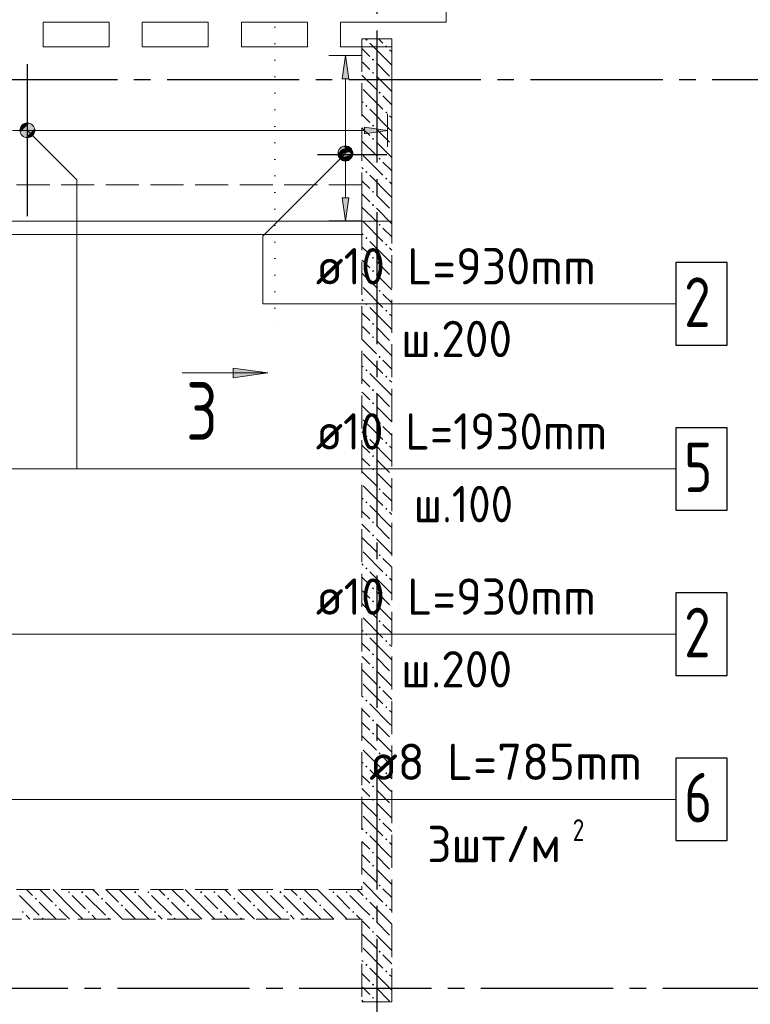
# Model space of a CAD drawing. Header units: millimetres. Extents: x 0 to 45010, y 0 to 29700.
# Tile 6 of 15: x 11868 to 16290, y 17854 to 23815. Entities that reach past the tile are written whole.
import ezdxf

# ---------------------------------------------------------------- set-up
doc = ezdxf.new("R2010")
doc.units = ezdxf.units.MM
for name, pattern in [('______2', [270, 200, -70]), ('______5', [1100, 800, -100, 100, -100]), ('______9', [100, 0, -100])]:
    doc.linetypes.add(name, pattern=pattern)
for name, color, linetype, lineweight in [('ЖБ Балка Вышележаща', 7, 'Continuous', 35), ('ЖБ Балка Нижележащая', 7, 'Continuous', 35), ('ЖБ Перекрытие верхний уровень', 7, 'Continuous', 35), ('ЖБ Стена верхний уровень', 7, 'Continuous', 35), ('Оси', 40, '______5', 18), ('Позиционная метка номер позиции', 7, 'Continuous', 13), ('Узлы символ', 7, 'Continuous', 25)]:
    doc.layers.add(name, color=color, linetype=linetype, lineweight=lineweight)
doc.layers.add('Обрамление П-обр. равн.', color=7, linetype='Continuous', lineweight=25, true_color=0x5f1e0f)
doc.layers.add('Фиксатор', color=7, linetype='Continuous', lineweight=13, true_color=0x494949)
doc.styles.add('ISOCPEUR', font='txt')

msp = doc.modelspace()

# ---------------------------------------------------------------- hatches: boundary and pattern name
at = {"layer": 'ЖБ Стена верхний уровень', "linetype": 'Continuous', "lineweight": 18, "transparency": 33554687}
for points in [[(13960.4, 23693.1), (13966.9, 23699.6), (13973.5, 23693.1), (13966.9, 23686.6)], [(14080.5, 23653.1), (14087, 23659.6), (14093.5, 23653.1), (14087, 23646.6)], [(14000.5, 23573.1), (14007, 23579.6), (14013.4, 23573.1), (14007, 23566.6)], [(14000.5, 23493.1), (14007, 23499.6), (14013.4, 23493.1), (14007, 23486.6)], [(14040.4, 23373.1), (14046.9, 23379.6), (14053.5, 23373.1), (14046.9, 23366.6)], [(13960.4, 23293.1), (13966.9, 23299.6), (13973.5, 23293.1), (13966.9, 23286.6)], [(14080.5, 23253.1), (14087, 23259.6), (14093.5, 23253.1), (14087, 23246.6)], [(14000.5, 23173.1), (14007, 23179.6), (14013.4, 23173.1), (14007, 23166.6)], [(14000.5, 23093.1), (14007, 23099.6), (14013.4, 23093.1), (14007, 23086.6)], [(14040.4, 22973.1), (14046.9, 22979.6), (14053.5, 22973.1), (14046.9, 22966.6)], [(13960.4, 22893.1), (13966.9, 22899.6), (13973.5, 22893.1), (13966.9, 22886.6)], [(14080.5, 22853.1), (14087, 22859.6), (14093.5, 22853.1), (14087, 22846.6)], [(14000.5, 22773.1), (14007, 22779.6), (14013.4, 22773.1), (14007, 22766.6)], [(14000.5, 22693.1), (14007, 22699.6), (14013.4, 22693.1), (14007, 22686.6)], [(14040.4, 22573.1), (14046.9, 22579.6), (14053.5, 22573.1), (14046.9, 22566.6)], [(13960.4, 22493.1), (13966.9, 22499.6), (13973.5, 22493.1), (13966.9, 22486.6)], [(14080.5, 22453.1), (14087, 22459.6), (14093.5, 22453.1), (14087, 22446.6)], [(14000.5, 22373.1), (14007, 22379.6), (14013.4, 22373.1), (14007, 22366.6)], [(14000.5, 22293.1), (14007, 22299.6), (14013.4, 22293.1), (14007, 22286.6)], [(14040.4, 22173.1), (14046.9, 22179.6), (14053.5, 22173.1), (14046.9, 22166.6)], [(13960.4, 22093.1), (13966.9, 22099.6), (13973.5, 22093.1), (13966.9, 22086.6)], [(14080.5, 22053.1), (14087, 22059.6), (14093.5, 22053.1), (14087, 22046.6)], [(14000.5, 21973.1), (14007, 21979.6), (14013.4, 21973.1), (14007, 21966.6)], [(14000.5, 21893.1), (14007, 21899.6), (14013.4, 21893.1), (14007, 21886.6)], [(14040.4, 21773.1), (14046.9, 21779.6), (14053.5, 21773.1), (14046.9, 21766.6)], [(13960.4, 21693.1), (13966.9, 21699.6), (13973.5, 21693.1), (13966.9, 21686.6)], [(14080.5, 21653.1), (14087, 21659.6), (14093.5, 21653.1), (14087, 21646.6)], [(14000.5, 21573.1), (14007, 21579.6), (14013.4, 21573.1), (14007, 21566.6)], [(14000.5, 21493.1), (14007, 21499.6), (14013.4, 21493.1), (14007, 21486.6)], [(14040.4, 21373.1), (14046.9, 21379.6), (14053.5, 21373.1), (14046.9, 21366.6)], [(13960.4, 21293.1), (13966.9, 21299.6), (13973.5, 21293.1), (13966.9, 21286.6)], [(14080.5, 21253.1), (14087, 21259.6), (14093.5, 21253.1), (14087, 21246.6)], [(14000.5, 21173.1), (14007, 21179.6), (14013.4, 21173.1), (14007, 21166.6)], [(14000.5, 21093.1), (14007, 21099.6), (14013.4, 21093.1), (14007, 21086.6)], [(14040.4, 20973.1), (14046.9, 20979.6), (14053.5, 20973.1), (14046.9, 20966.6)], [(13960.4, 20893.1), (13966.9, 20899.6), (13973.5, 20893.1), (13966.9, 20886.6)], [(14080.5, 20853.1), (14087, 20859.6), (14093.5, 20853.1), (14087, 20846.6)], [(14000.5, 20773.1), (14007, 20779.6), (14013.4, 20773.1), (14007, 20766.6)], [(14000.5, 20693.1), (14007, 20699.6), (14013.4, 20693.1), (14007, 20686.6)], [(14040.4, 20573.1), (14046.9, 20579.6), (14053.5, 20573.1), (14046.9, 20566.6)], [(13960.4, 20493.1), (13966.9, 20499.6), (13973.5, 20493.1), (13966.9, 20486.6)], [(14080.5, 20453.1), (14087, 20459.6), (14093.5, 20453.1), (14087, 20446.6)], [(14000.5, 20373.1), (14007, 20379.6), (14013.4, 20373.1), (14007, 20366.6)], [(14000.5, 20293.1), (14007, 20299.6), (14013.4, 20293.1), (14007, 20286.6)], [(14040.4, 20173.1), (14046.9, 20179.6), (14053.5, 20173.1), (14046.9, 20166.6)], [(13960.4, 20093.1), (13966.9, 20099.6), (13973.5, 20093.1), (13966.9, 20086.6)], [(14080.5, 20053.1), (14087, 20059.6), (14093.5, 20053.1), (14087, 20046.6)], [(14000.5, 19973.1), (14007, 19979.6), (14013.4, 19973.1), (14007, 19966.6)], [(14000.5, 19893.1), (14007, 19899.6), (14013.4, 19893.1), (14007, 19886.6)], [(14040.4, 19773.1), (14046.9, 19779.6), (14053.5, 19773.1), (14046.9, 19766.6)], [(13960.4, 19693.1), (13966.9, 19699.6), (13973.5, 19693.1), (13966.9, 19686.6)], [(14080.5, 19653.1), (14087, 19659.6), (14093.5, 19653.1), (14087, 19646.6)], [(14000.5, 19573.1), (14007, 19579.6), (14013.4, 19573.1), (14007, 19566.6)], [(14000.5, 19493.1), (14007, 19499.6), (14013.4, 19493.1), (14007, 19486.6)], [(14040.4, 19373.1), (14046.9, 19379.6), (14053.5, 19373.1), (14046.9, 19366.6)], [(13960.4, 19293.1), (13966.9, 19299.6), (13973.5, 19293.1), (13966.9, 19286.6)], [(14080.5, 19253.1), (14087, 19259.6), (14093.5, 19253.1), (14087, 19246.6)], [(14000.5, 19173.1), (14007, 19179.6), (14013.4, 19173.1), (14007, 19166.6)], [(14000.5, 19093.1), (14007, 19099.6), (14013.4, 19093.1), (14007, 19086.6)], [(14040.4, 18973.1), (14046.9, 18979.6), (14053.5, 18973.1), (14046.9, 18966.6)], [(13960.4, 18893.1), (13966.9, 18899.6), (13973.5, 18893.1), (13966.9, 18886.6)], [(14080.5, 18853.1), (14087, 18859.6), (14093.5, 18853.1), (14087, 18846.6)], [(14000.5, 18773.1), (14007, 18779.6), (14013.4, 18773.1), (14007, 18766.6)], [(14000.5, 18693.1), (14007, 18699.6), (14013.4, 18693.1), (14007, 18686.6)], [(12160.4, 18533.1), (12166.9, 18539.6), (12173.5, 18533.1), (12166.9, 18526.6)], [(12240.4, 18533.1), (12246.9, 18539.6), (12253.5, 18533.1), (12246.9, 18526.6)], [(12560.4, 18533.1), (12566.9, 18539.6), (12573.5, 18533.1), (12566.9, 18526.6)], [(12640.4, 18533.1), (12646.9, 18539.6), (12653.5, 18533.1), (12646.9, 18526.6)], [(12960.4, 18533.1), (12966.9, 18539.6), (12973.5, 18533.1), (12966.9, 18526.6)], [(13040.4, 18533.1), (13046.9, 18539.6), (13053.5, 18533.1), (13046.9, 18526.6)], [(13360.4, 18533.1), (13366.9, 18539.6), (13373.5, 18533.1), (13366.9, 18526.6)], [(13440.4, 18533.1), (13446.9, 18539.6), (13453.5, 18533.1), (13446.9, 18526.6)], [(13760.4, 18533.1), (13766.9, 18539.6), (13773.5, 18533.1), (13766.9, 18526.6)], [(13840.4, 18533.1), (13846.9, 18539.6), (13853.5, 18533.1), (13846.9, 18526.6)], [(14040.4, 18573.1), (14046.9, 18579.6), (14053.5, 18573.1), (14046.9, 18566.6)], [(11960.4, 18493.1), (11966.9, 18499.6), (11973.5, 18493.1), (11966.9, 18486.6)], [(12360.4, 18493.1), (12366.9, 18499.6), (12373.5, 18493.1), (12366.9, 18486.6)], [(12760.4, 18493.1), (12766.9, 18499.6), (12773.5, 18493.1), (12766.9, 18486.6)], [(13160.4, 18493.1), (13166.9, 18499.6), (13173.5, 18493.1), (13166.9, 18486.6)], [(13560.4, 18493.1), (13566.9, 18499.6), (13573.5, 18493.1), (13566.9, 18486.6)], [(13960.4, 18493.1), (13966.9, 18499.6), (13973.5, 18493.1), (13966.9, 18486.6)], [(11880.5, 18413.1), (11887, 18419.6), (11893.5, 18413.1), (11887, 18406.6)], [(12080.5, 18453.1), (12087, 18459.6), (12093.5, 18453.1), (12087, 18446.6)], [(12280.5, 18413.1), (12287, 18419.6), (12293.5, 18413.1), (12287, 18406.6)], [(12480.5, 18453.1), (12487, 18459.6), (12493.5, 18453.1), (12487, 18446.6)], [(12680.5, 18413.1), (12687, 18419.6), (12693.5, 18413.1), (12687, 18406.6)], [(12880.5, 18453.1), (12887, 18459.6), (12893.5, 18453.1), (12887, 18446.6)], [(13080.5, 18413.1), (13087, 18419.6), (13093.5, 18413.1), (13087, 18406.6)], [(13280.5, 18453.1), (13287, 18459.6), (13293.5, 18453.1), (13287, 18446.6)], [(13480.5, 18413.1), (13487, 18419.6), (13493.5, 18413.1), (13487, 18406.6)], [(13680.5, 18453.1), (13687, 18459.6), (13693.5, 18453.1), (13687, 18446.6)], [(13880.5, 18413.1), (13887, 18419.6), (13893.5, 18413.1), (13887, 18406.6)], [(14080.5, 18453.1), (14087, 18459.6), (14093.5, 18453.1), (14087, 18446.6)], [(12000.5, 18373.1), (12007, 18379.6), (12013.4, 18373.1), (12010.3, 18370), (12003.6, 18370)], [(12400.5, 18373.1), (12407, 18379.6), (12413.4, 18373.1), (12410.3, 18370), (12403.6, 18370)], [(12800.5, 18373.1), (12807, 18379.6), (12813.4, 18373.1), (12810.3, 18370), (12803.6, 18370)], [(13200.5, 18373.1), (13207, 18379.6), (13213.4, 18373.1), (13210.3, 18370), (13203.6, 18370)], [(13600.5, 18373.1), (13607, 18379.6), (13613.4, 18373.1), (13610.3, 18370), (13603.6, 18370)], [(14000.5, 18373.1), (14007, 18379.6), (14013.4, 18373.1), (14007, 18366.6)], [(14000.5, 18293.1), (14007, 18299.6), (14013.4, 18293.1), (14007, 18286.6)], [(14040.4, 18173.1), (14046.9, 18179.6), (14053.5, 18173.1), (14046.9, 18166.6)], [(13960.4, 18093.1), (13966.9, 18099.6), (13973.5, 18093.1), (13966.9, 18086.6)], [(14080.5, 18053.1), (14087, 18059.6), (14093.5, 18053.1), (14087, 18046.6)], [(14000.5, 17973.1), (14007, 17979.6), (14013.4, 17973.1), (14007, 17966.6)], [(14000.5, 17893.1), (14007, 17899.6), (14013.4, 17893.1), (14007, 17886.6)]]:
    msp.add_hatch(color=7, dxfattribs=at).paths.add_polyline_path(points, flags=16)
at = {"layer": 'Обрамление П-обр. равн.', "linetype": 'Continuous', "lineweight": 13, "transparency": 33554687}
for points in [[(13860, 23457.5), (13840, 23597.5), (13820, 23457.5)], [(13955, 23125), (14095, 23145), (13955, 23165)], [(13802.5, 22997.5), (13877.5, 22997.5), (13872.2, 23016.2)], [(13802.5, 22997.5), (13872.2, 23016.2), (13807.7, 23016.2)], [(13807.7, 23016.2), (13872.2, 23016.2), (13858.7, 23029.7)], [(13807.7, 23016.2), (13858.7, 23029.7), (13821.2, 23029.7)], [(13821.2, 23029.7), (13858.7, 23029.7), (13840, 23035)], [(13807.7, 22978.7), (13877.5, 22997.5), (13802.5, 22997.5)], [(13807.7, 22978.7), (13872.2, 22978.7), (13877.5, 22997.5)], [(13821.2, 22965.2), (13872.2, 22978.7), (13807.7, 22978.7)], [(13821.2, 22965.2), (13858.7, 22965.2), (13872.2, 22978.7)], [(13858.7, 22965.2), (13821.2, 22965.2), (13840, 22960)]]:
    msp.add_hatch(color=7, dxfattribs=at).paths.add_polyline_path(points)
msp.add_hatch(color=7, dxfattribs=at).paths.add_polyline_path([(13860, 22737.5), (13840, 22597.5), (13820, 22737.5)], flags=16)
at = {"layer": 'Позиционная метка номер позиции', "linetype": 'Continuous', "lineweight": 13, "transparency": 33554687}
for points in [[(11871.7, 23156.5), (11903.5, 23188.3), (11883.2, 23176.8)], [(11903.5, 23188.3), (11871.7, 23156.5), (11871.7, 23133.6)], [(11903.5, 23188.3), (11871.7, 23133.6), (11926.5, 23188.3)], [(11926.5, 23188.3), (11871.7, 23133.6), (11883.2, 23113.2)], [(11926.5, 23188.3), (11883.2, 23113.2), (11946.8, 23176.8)], [(11946.8, 23176.8), (11883.2, 23113.2), (11903.5, 23101.7)], [(11946.8, 23176.8), (11903.5, 23101.7), (11958.3, 23156.5)], [(11958.3, 23156.5), (11903.5, 23101.7), (11926.5, 23101.7)], [(11958.3, 23156.5), (11926.5, 23101.7), (11958.3, 23133.6)], [(11958.3, 23133.6), (11926.5, 23101.7), (11946.8, 23113.2)], [(13871.8, 22973.2), (13808.2, 23036.8), (13796.7, 23016.4)], [(13871.8, 22973.2), (13796.7, 23016.4), (13851.5, 22961.7)], [(13851.5, 22961.7), (13796.7, 23016.4), (13796.7, 22993.5)], [(13883.3, 22993.5), (13828.5, 23048.3), (13808.2, 23036.8)], [(13883.3, 22993.5), (13808.2, 23036.8), (13871.8, 22973.2)], [(13883.3, 23016.4), (13851.5, 23048.3), (13828.5, 23048.3)], [(13883.3, 23016.4), (13828.5, 23048.3), (13883.3, 22993.5)], [(13851.5, 23048.3), (13883.3, 23016.4), (13871.8, 23036.8)], [(13851.5, 22961.7), (13796.7, 22993.5), (13828.5, 22961.7)], [(13828.5, 22961.7), (13796.7, 22993.5), (13808.2, 22973.2)]]:
    msp.add_hatch(color=7, dxfattribs=at).paths.add_polyline_path(points)
at = {"layer": 'Узлы символ', "linetype": 'Continuous', "lineweight": 13, "transparency": 33554687}
msp.add_hatch(color=7, dxfattribs=at).paths.add_polyline_path([(13160.8, 21706.2), (13370.8, 21676.2), (13160.8, 21646.2)], flags=16)

# ---------------------------------------------------------------- linework, layer by layer
at = {"layer": 'ЖБ Балка Вышележаща', "color": 7, "linetype": 'Continuous', "lineweight": 18, "transparency": 33554687}
for p, q in [((13940, 22515), (13940, 22595)), ((11410, 22515), (13940, 22515))]:
    msp.add_line(p, q, dxfattribs=at)
at = {"layer": 'ЖБ Балка Нижележащая', "color": 251, "linetype": '______2', "lineweight": 18, "true_color": 0x656565, "transparency": 33554687}
for p, q in [((13940, 22815), (11410, 22815)), ((13940, 22595), (13940, 22815))]:
    msp.add_line(p, q, dxfattribs=at)
at = {"layer": 'ЖБ Перекрытие верхний уровень', "color": 7, "linetype": 'Continuous', "lineweight": 18, "transparency": 33554687}
for p, q in [((14450, 23800), (14450, 25400)), ((12010, 23650), (12010, 23800)), ((12010, 23800), (12410, 23800)), ((12410, 23800), (12410, 23650)), ((12610, 23650), (12610, 23800)), ((12610, 23800), (13010, 23800)), ((13010, 23800), (13010, 23650)), ((13210, 23650), (13210, 23800)), ((13210, 23800), (13610, 23800)), ((13610, 23800), (13610, 23650)), ((13810, 23650), (13810, 23800)), ((13810, 23800), (14450, 23800)), ((12410, 23650), (12010, 23650)), ((13010, 23650), (12610, 23650)), ((13610, 23650), (13210, 23650)), ((14120, 23650), (13810, 23650)), ((14120, 22595), (14120, 23650)), ((11410, 22595), (14120, 22595))]:
    msp.add_line(p, q, dxfattribs=at)
at = {"layer": 'ЖБ Стена верхний уровень', "color": 251, "linetype": '______2', "lineweight": 13, "true_color": 0x656565, "transparency": 33554687}
for p, q in [((13940, 23700), (13940, 18550)), ((14120, 23700), (13940, 23700)), ((14120, 17870), (14120, 23700)), ((13940, 18550), (11410, 18550)), ((11410, 18370), (13940, 18370)), ((13940, 18370), (13940, 17870)), ((13940, 17870), (14120, 17870))]:
    msp.add_line(p, q, dxfattribs=at)
at = {"layer": 'ЖБ Стена верхний уровень', "color": 9, "linetype": 'Continuous', "lineweight": 18, "true_color": 0xc7c7c7, "transparency": 33554687}
for p, q in [((14107, 23553.1), (13987, 23673.1)), ((14040.1, 23700), (14066.9, 23673.1)), ((13940, 23640.1), (13987, 23593.1)), ((14107, 23633.1), (14120, 23620.1)), ((13946.9, 23553.1), (13940, 23560.1)), ((13987, 23513.1), (13946.9, 23553.1)), ((14026.9, 23553.1), (14107, 23473.1)), ((14107, 23553.1), (14120, 23540.1)), ((13940, 23480.1), (14026.9, 23393.1)), ((14026.9, 23473.1), (14120, 23380.1)), ((13946.9, 23393.1), (14066.9, 23273.1)), ((13940, 23320.1), (13946.9, 23313.1)), ((14120, 23300.1), (14066.9, 23353.1)), ((14107, 23153.1), (13987, 23273.1)), ((13940, 23240.1), (13987, 23193.1)), ((14107, 23233.1), (14120, 23220.1)), ((13946.9, 23153.1), (13940, 23160.1)), ((13987, 23113.1), (13946.9, 23153.1)), ((14026.9, 23153.1), (14107, 23073.1)), ((14107, 23153.1), (14120, 23140.1)), ((13940, 23080.1), (14026.9, 22993.1)), ((14026.9, 23073.1), (14120, 22980.1)), ((13946.9, 22993.1), (14066.9, 22873.1)), ((14120, 22900.1), (14066.9, 22953.1)), ((13940, 22920.1), (13946.9, 22913.1)), ((13940, 22840.1), (13987, 22793.1)), ((14107, 22753.1), (13987, 22873.1)), ((14107, 22833.1), (14120, 22820.1)), ((13946.9, 22753.1), (13940, 22760.1)), ((13987, 22713.1), (13946.9, 22753.1)), ((14026.9, 22753.1), (14107, 22673.1)), ((14107, 22753.1), (14120, 22740.1)), ((13940, 22680.1), (14026.9, 22593.1)), ((14026.9, 22673.1), (14120, 22580.1)), ((13946.9, 22593.1), (14066.9, 22473.1)), ((14120, 22500.1), (14066.9, 22553.1)), ((13940, 22520.1), (13946.9, 22513.1)), ((14107, 22353.1), (13987, 22473.1)), ((13940, 22440.1), (13987, 22393.1)), ((14107, 22433.1), (14120, 22420.1)), ((13946.9, 22353.1), (13940, 22360.1)), ((13987, 22313.1), (13946.9, 22353.1)), ((14026.9, 22353.1), (14107, 22273.1)), ((14107, 22353.1), (14120, 22340.1)), ((13940, 22280.1), (14026.9, 22193.1)), ((14026.9, 22273.1), (14120, 22180.1)), ((13946.9, 22193.1), (14066.9, 22073.1)), ((13940, 22120.1), (13946.9, 22113.1)), ((14120, 22100.1), (14066.9, 22153.1)), ((14107, 21953.1), (13987, 22073.1)), ((13940, 22040.1), (13987, 21993.1)), ((14107, 22033.1), (14120, 22020.1)), ((13946.9, 21953.1), (13940, 21960.1)), ((13987, 21913.1), (13946.9, 21953.1)), ((14026.9, 21953.1), (14107, 21873.1)), ((14107, 21953.1), (14120, 21940.1)), ((13940, 21880.1), (14026.9, 21793.1)), ((14026.9, 21873.1), (14120, 21780.1)), ((13946.9, 21793.1), (14066.9, 21673.1)), ((13940, 21720.1), (13946.9, 21713.1)), ((14120, 21700.1), (14066.9, 21753.1)), ((13940, 21640.1), (13987, 21593.1)), ((14107, 21553.1), (13987, 21673.1)), ((14107, 21633.1), (14120, 21620.1)), ((13946.9, 21553.1), (13940, 21560.1)), ((13987, 21513.1), (13946.9, 21553.1)), ((14026.9, 21553.1), (14107, 21473.1)), ((14107, 21553.1), (14120, 21540.1)), ((13940, 21480.1), (14026.9, 21393.1)), ((14026.9, 21473.1), (14120, 21380.1)), ((13946.9, 21393.1), (14066.9, 21273.1)), ((14120, 21300.1), (14066.9, 21353.1)), ((13940, 21320.1), (13946.9, 21313.1)), ((13940, 21240.1), (13987, 21193.1)), ((14107, 21153.1), (13987, 21273.1)), ((14107, 21233.1), (14120, 21220.1)), ((13946.9, 21153.1), (13940, 21160.1)), ((13987, 21113.1), (13946.9, 21153.1)), ((14026.9, 21153.1), (14107, 21073.1)), ((14107, 21153.1), (14120, 21140.1)), ((13940, 21080.1), (14026.9, 20993.1)), ((14026.9, 21073.1), (14120, 20980.1)), ((13946.9, 20993.1), (14066.9, 20873.1)), ((14120, 20900.1), (14066.9, 20953.1)), ((13940, 20920.1), (13946.9, 20913.1)), ((14107, 20753.1), (13987, 20873.1)), ((13940, 20840.1), (13987, 20793.1)), ((14107, 20833.1), (14120, 20820.1)), ((13946.9, 20753.1), (13940, 20760.1)), ((13987, 20713.1), (13946.9, 20753.1)), ((14026.9, 20753.1), (14107, 20673.1)), ((14107, 20753.1), (14120, 20740.1)), ((13940, 20680.1), (14026.9, 20593.1)), ((14026.9, 20673.1), (14120, 20580.1)), ((13946.9, 20593.1), (14066.9, 20473.1)), ((13940, 20520.1), (13946.9, 20513.1)), ((14120, 20500.1), (14066.9, 20553.1)), ((14107, 20353.1), (13987, 20473.1)), ((13940, 20440.1), (13987, 20393.1)), ((14107, 20433.1), (14120, 20420.1)), ((13946.9, 20353.1), (13940, 20360.1)), ((13987, 20313.1), (13946.9, 20353.1)), ((14026.9, 20353.1), (14107, 20273.1)), ((14107, 20353.1), (14120, 20340.1)), ((13940, 20280.1), (14026.9, 20193.1)), ((14026.9, 20273.1), (14120, 20180.1)), ((13946.9, 20193.1), (14066.9, 20073.1)), ((14120, 20100.1), (14066.9, 20153.1)), ((13940, 20120.1), (13946.9, 20113.1)), ((13940, 20040.1), (13987, 19993.1)), ((14107, 19953.1), (13987, 20073.1)), ((14107, 20033.1), (14120, 20020.1)), ((13946.9, 19953.1), (13940, 19960.1)), ((13987, 19913.1), (13946.9, 19953.1)), ((14026.9, 19953.1), (14107, 19873.1)), ((14107, 19953.1), (14120, 19940.1)), ((13940, 19880.1), (14026.9, 19793.1)), ((14026.9, 19873.1), (14120, 19780.1)), ((13946.9, 19793.1), (14066.9, 19673.1)), ((14120, 19700.1), (14066.9, 19753.1)), ((13940, 19720.1), (13946.9, 19713.1)), ((14107, 19553.1), (13987, 19673.1)), ((13940, 19640.1), (13987, 19593.1)), ((14107, 19633.1), (14120, 19620.1)), ((13946.9, 19553.1), (13940, 19560.1)), ((13987, 19513.1), (13946.9, 19553.1)), ((14026.9, 19553.1), (14107, 19473.1)), ((14107, 19553.1), (14120, 19540.1)), ((13940, 19480.1), (14026.9, 19393.1)), ((14026.9, 19473.1), (14120, 19380.1)), ((13946.9, 19393.1), (14066.9, 19273.1)), ((13940, 19320.1), (13946.9, 19313.1)), ((14120, 19300.1), (14066.9, 19353.1)), ((14107, 19153.1), (13987, 19273.1)), ((13940, 19240.1), (13987, 19193.1)), ((14107, 19233.1), (14120, 19220.1)), ((13946.9, 19153.1), (13940, 19160.1)), ((13987, 19113.1), (13946.9, 19153.1)), ((14026.9, 19153.1), (14107, 19073.1)), ((14107, 19153.1), (14120, 19140.1)), ((13940, 19080.1), (14026.9, 18993.1)), ((14026.9, 19073.1), (14120, 18980.1)), ((13946.9, 18993.1), (14066.9, 18873.1)), ((13940, 18920.1), (13946.9, 18913.1)), ((14120, 18900.1), (14066.9, 18953.1)), ((13940, 18840.1), (13987, 18793.1)), ((14107, 18753.1), (13987, 18873.1)), ((14107, 18833.1), (14120, 18820.1)), ((13946.9, 18753.1), (13940, 18760.1)), ((13987, 18713.1), (13946.9, 18753.1)), ((14026.9, 18753.1), (14107, 18673.1)), ((14107, 18753.1), (14120, 18740.1)), ((13940, 18680.1), (14026.9, 18593.1)), ((14026.9, 18673.1), (14120, 18580.1)), ((11910.1, 18550), (11946.9, 18513.1)), ((11990.1, 18550), (12066.9, 18473.1)), ((12187, 18433.1), (12070.1, 18550)), ((12310.1, 18550), (12346.9, 18513.1)), ((12390.1, 18550), (12466.9, 18473.1)), ((12587, 18433.1), (12470.1, 18550)), ((12710.1, 18550), (12746.9, 18513.1)), ((12790.1, 18550), (12866.9, 18473.1)), ((12987, 18433.1), (12870.1, 18550)), ((13110.1, 18550), (13146.9, 18513.1)), ((13190.1, 18550), (13266.9, 18473.1)), ((13387, 18433.1), (13270.1, 18550)), ((13510.1, 18550), (13546.9, 18513.1)), ((13590.1, 18550), (13666.9, 18473.1)), ((13787, 18433.1), (13670.1, 18550)), ((13910.1, 18550), (13940, 18520.1)), ((13946.9, 18593.1), (14066.9, 18473.1)), ((14120, 18500.1), (14066.9, 18553.1)), ((11866.9, 18513.1), (11987, 18393.1)), ((12187, 18513.1), (12266.9, 18433.1)), ((12266.9, 18513.1), (12387, 18393.1)), ((12587, 18513.1), (12666.9, 18433.1)), ((12666.9, 18513.1), (12787, 18393.1)), ((12987, 18513.1), (13066.9, 18433.1)), ((13066.9, 18513.1), (13187, 18393.1)), ((13387, 18513.1), (13466.9, 18433.1)), ((13466.9, 18513.1), (13587, 18393.1)), ((13787, 18513.1), (13866.9, 18433.1)), ((13866.9, 18513.1), (13940, 18440.1)), ((13940, 18520.1), (13946.9, 18513.1)), ((12090.1, 18370), (11987, 18473.1)), ((12107, 18433.1), (12170.1, 18370)), ((12187, 18433.1), (12250.1, 18370)), ((12490.1, 18370), (12387, 18473.1)), ((12507, 18433.1), (12570.1, 18370)), ((12587, 18433.1), (12650.1, 18370)), ((12890.1, 18370), (12787, 18473.1)), ((12907, 18433.1), (12970.1, 18370)), ((12987, 18433.1), (13050.1, 18370)), ((13290.1, 18370), (13187, 18473.1)), ((13307, 18433.1), (13370.1, 18370)), ((13387, 18433.1), (13450.1, 18370)), ((13690.1, 18370), (13587, 18473.1)), ((13707, 18433.1), (13770.1, 18370)), ((13787, 18433.1), (13850.1, 18370)), ((13940, 18440.1), (13987, 18393.1)), ((14107, 18353.1), (13987, 18473.1)), ((14107, 18433.1), (14120, 18420.1)), ((11930.1, 18370), (11907, 18393.1)), ((12330.1, 18370), (12307, 18393.1)), ((12730.1, 18370), (12707, 18393.1)), ((13130.1, 18370), (13107, 18393.1)), ((13530.1, 18370), (13507, 18393.1)), ((13930.1, 18370), (13907, 18393.1)), ((13946.9, 18353.1), (13940, 18360.1)), ((13987, 18313.1), (13946.9, 18353.1)), ((14026.9, 18353.1), (14107, 18273.1)), ((14107, 18353.1), (14120, 18340.1)), ((13940, 18280.1), (14026.9, 18193.1)), ((14026.9, 18273.1), (14120, 18180.1)), ((13946.9, 18193.1), (14066.9, 18073.1)), ((14120, 18100.1), (14066.9, 18153.1)), ((13940, 18120.1), (13946.9, 18113.1)), ((14107, 17953.1), (13987, 18073.1)), ((13940, 18040.1), (13987, 17993.1)), ((14107, 18033.1), (14120, 18020.1)), ((13946.9, 17953.1), (13940, 17960.1)), ((13987, 17913.1), (13946.9, 17953.1)), ((14026.9, 17953.1), (14107, 17873.1)), ((14107, 17953.1), (14120, 17940.1)), ((13940, 17880.1), (13950.1, 17870)), ((14026.9, 17873.1), (14030.1, 17870))]:
    msp.add_line(p, q, dxfattribs=at)
at = {"layer": 'Обрамление П-обр. равн.', "color": 251, "linetype": 'Continuous', "lineweight": 13, "true_color": 0x494949, "transparency": 33554687}
for p, q in [((13840, 23597.5), (13740, 23597.5)), ((13840, 23597.5), (13820, 23457.5)), ((13860, 23457.5), (13840, 23597.5)), ((13840, 23597.5), (13940, 23597.5)), ((13840, 23597.5), (13840, 23597.5)), ((13820, 23457.5), (13860, 23457.5)), ((13840, 23027.5), (13840, 23457.5)), ((14095, 23145), (14095, 23245)), ((11825, 23145), (13955, 23145)), ((14095, 23145), (13955, 23165)), ((13955, 23165), (13955, 23125)), ((13955, 23125), (14095, 23145)), ((14095, 23145), (14095, 23045)), ((14095, 23145), (14095, 23145)), ((13802.5, 22997.5), (13802.5, 22997.5)), ((13840, 22737.5), (13840, 22967.5)), ((13877.5, 22997.5), (13877.5, 22997.5)), ((13840, 22597.5), (13820, 22737.5)), ((13820, 22737.5), (13860, 22737.5)), ((13860, 22737.5), (13840, 22597.5)), ((13840, 22597.5), (13740, 22597.5)), ((13840, 22597.5), (13940, 22597.5)), ((13840, 22597.5), (13840, 22597.5))]:
    msp.add_line(p, q, dxfattribs=at)
at = {"layer": 'Обрамление П-обр. равн.', "color": 7, "linetype": 'Continuous', "lineweight": 25, "transparency": 33554687}
for p, q in [((11915, 22625), (11915, 23545)), ((14090, 22997.5), (13670, 22997.5))]:
    msp.add_line(p, q, dxfattribs=at)
at = {"layer": 'Обрамление П-обр. равн.', "color": 7, "linetype": 'Continuous', "lineweight": 13, "transparency": 33554687}
for p, q in [((13640, 22095), (15572, 22095)), ((13640, 21095), (15682, 21095)), ((13640, 20095), (15572, 20095))]:
    msp.add_line(p, q, dxfattribs=at)
at = {"layer": 'Обрамление П-обр. равн.', "color": 7, "linetype": 'Continuous', "lineweight": 25, "transparency": 33554687}
for points in [[(15840, 21845), (16150, 21845), (16150, 22345), (15840, 22345), (15840, 21845)], [(15840, 20845), (16150, 20845), (16150, 21345), (15840, 21345), (15840, 20845)], [(15840, 19845), (16150, 19845), (16150, 20345), (15840, 20345), (15840, 19845)]]:
    msp.add_lwpolyline(points, dxfattribs=at)
at = {"layer": 'Обрамление П-обр. равн.', "color": 251, "linetype": 'Continuous', "lineweight": 13, "true_color": 0x494949, "transparency": 33554687}
msp.add_circle((13840, 22997.5), 37.5, dxfattribs=at)
at = {"layer": 'Оси', "color": 8, "linetype": '______5', "lineweight": -3, "transparency": 33554687}
for p, q in [((14030, 25950), (14030, 15450)), ((35560, 23450), (4100, 23450)), ((35560, 23450), (4100, 23450)), ((35260, 17950), (4100, 17950))]:
    msp.add_line(p, q, dxfattribs=at)
at = {"layer": 'Позиционная метка номер позиции', "color": 7, "linetype": 'Continuous', "lineweight": 13, "transparency": 33554687}
for p, q in [((11883.2, 23176.8), (11883.2, 23176.8)), ((11946.8, 23176.8), (11946.8, 23176.8)), ((11883.2, 23113.2), (11883.2, 23113.2)), ((11946.8, 23113.2), (11946.8, 23113.2)), ((13808.2, 23036.8), (13808.2, 23036.8)), ((13871.8, 23036.8), (13871.8, 23036.8)), ((13808.2, 22973.2), (13808.2, 22973.2)), ((13871.8, 22973.2), (13871.8, 22973.2))]:
    msp.add_line(p, q, dxfattribs=at)
for points in [[(11795, 23150), (11495, 22850), (11495, 21095), (15840, 21095)], [(11915, 23145), (12215, 22845), (12215, 21095), (15840, 21095)], [(13840, 23005), (13340, 22505), (13340, 22095), (15840, 22095)], [(11130, 20527.5), (11562.5, 20095), (15840, 20095)], [(10401.4, 19351), (10401.4, 19095), (15840, 19095)]]:
    msp.add_lwpolyline(points, dxfattribs=at)
for centre in [(11915, 23145), (13840, 23005)]:
    msp.add_circle(centre, 45, dxfattribs=at)
at = {"layer": 'Узлы символ', "color": 7, "linetype": '______9', "lineweight": 13, "transparency": 33554687}
msp.add_line((13412.3, 25071), (13412.3, 21897.9), dxfattribs=at)
at = {"layer": 'Узлы символ', "color": 7, "linetype": 'Continuous', "lineweight": 13, "transparency": 33554687}
for p, q in [((13160.8, 21646.2), (13160.8, 21706.2)), ((13160.8, 21706.2), (13370.8, 21676.2)), ((13370.8, 21676.2), (12851.6, 21676.2)), ((13160.8, 21676.2), (13145.8, 21676.2)), ((13370.8, 21676.2), (13160.8, 21646.2)), ((13370.8, 21676.2), (13370.8, 21676.2)), ((13370.8, 21676.2), (13370.8, 21676.2)), ((13370.8, 21676.2), (13370.8, 21676.2))]:
    msp.add_line(p, q, dxfattribs=at)
at = {"layer": 'Фиксатор', "color": 7, "linetype": 'Continuous', "lineweight": 25, "transparency": 33554687}
msp.add_lwpolyline([(15840, 18845), (16150, 18845), (16150, 19345), (15840, 19345), (15840, 18845)], dxfattribs=at)

# ---------------------------------------------------------------- texts
at = {"layer": 'Обрамление П-обр. равн.', "color": 7, "linetype": 'Continuous', "lineweight": 13, "transparency": 33554687, "attachment_point": 7, "style": 'ISOCPEUR'}
for s, insert, char_height, width in [('\\W0.96;ø10 L=930mm ', (13660, 22212.3), 220, 1996.291), ('\\W0.78;2', (15890, 21955), 300, 326.407), ('\\W0.95;ш.200 ', (14177, 21772.3), 220, 962.136), ('\\W0.94;ø10 L=1930mm ', (13660, 21212.3), 220, 2104.383), ('\\W0.78;5', (15890, 20955), 300, 326.407), ('\\W0.90;ш.100 ', (14254, 20772.3), 220, 912.893), ('\\W0.96;ø10 L=930mm ', (13660, 20212.3), 220, 1996.291), ('\\W0.78;2', (15890, 19955), 300, 326.407), ('\\W0.95;ш.200 ', (14177, 19772.3), 220, 962.136)]:
    msp.add_mtext(s, dxfattribs=dict(at, insert=insert, char_height=char_height, width=width))
at = {"layer": 'Узлы символ', "color": 7, "linetype": 'Continuous', "lineweight": 35, "transparency": 33554687, "insert": (12875.4, 21270.9), "char_height": 350, "width": 380.809, "attachment_point": 7, "style": 'ISOCPEUR'}
msp.add_mtext('\\W0.78;3', dxfattribs=at)
at = {"layer": 'Фиксатор', "color": 7, "linetype": 'Continuous', "lineweight": 13, "transparency": 33554687, "attachment_point": 7, "style": 'ISOCPEUR'}
for s, insert, char_height, width in [('\\W0.98;ø8 L=785mm ', (13984, 19212.3), 220, 1888.528), ('\\W0.78;6', (15890, 18955), 300, 326.407)]:
    msp.add_mtext(s, dxfattribs=dict(at, insert=insert, char_height=char_height, width=width))
at = {"layer": 'Фиксатор', "color": 7, "linetype": 'Continuous', "lineweight": 25, "transparency": 33554687, "attachment_point": 7, "style": 'ISOCPEUR'}
for s, insert, char_height, width in [('\\W0.78;2', (15215.2, 18842.9), 132, 143.621), ('\\W0.95;3шт/м', (14335.2, 18714.5), 220, 984.303)]:
    msp.add_mtext(s, dxfattribs=dict(at, insert=insert, char_height=char_height, width=width))

doc.saveas('drawing.dxf')
